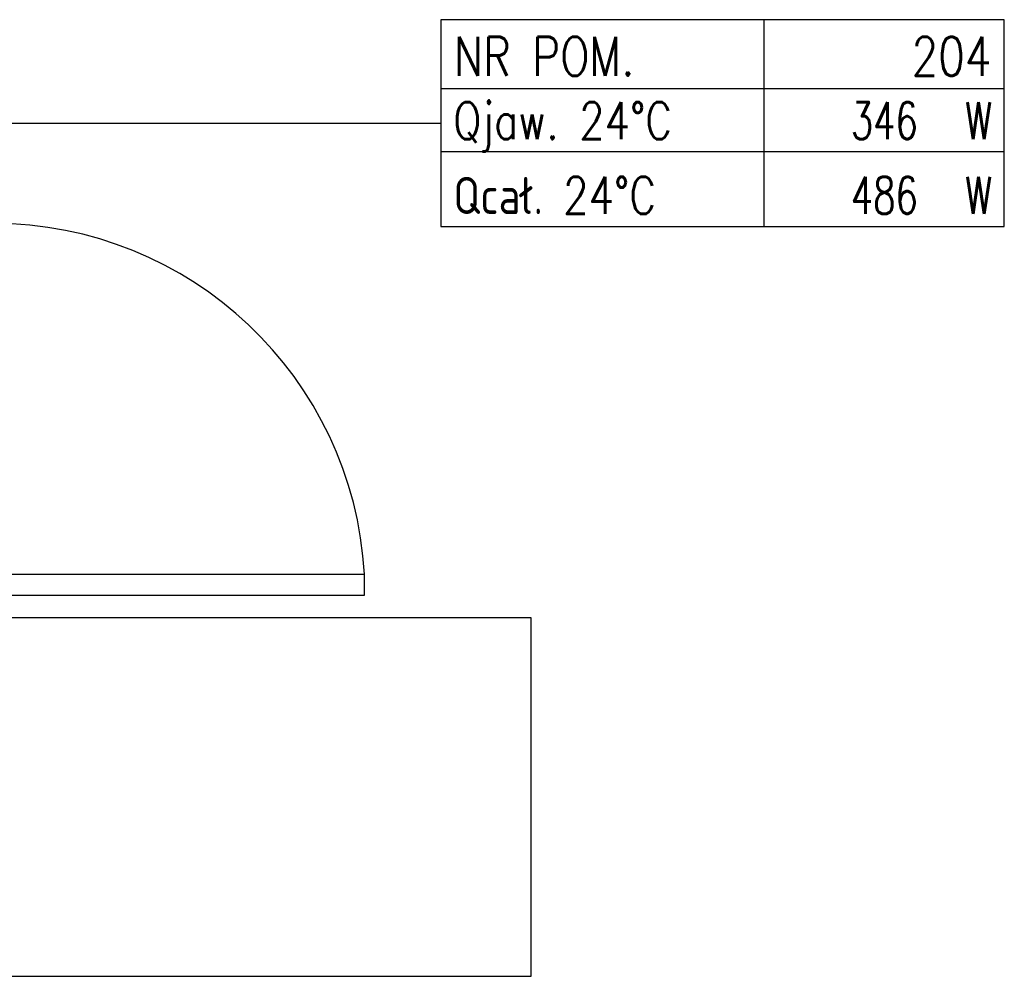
# Model space of a CAD drawing. Header units: centimetres. Extents: x -1062 to 5388, y 1642 to 2943.
# Tile 72 of 90: x 5010 to 5249, y 2044 to 2276. Entities that reach past the tile are written whole.
import ezdxf
from ezdxf.enums import TextEntityAlignment as Align

# ---------------------------------------------------------------- set-up
doc = ezdxf.new("R2010")
doc.units = ezdxf.units.CM
for name, color, linetype in [('M-TEXT-ROOM-TAG', 86, 'Continuous'), ('M-XREF', 252, 'Continuous'), ('XREF$0$Drzwi', 8, 'Continuous'), ('XREF$0$Ściany-2', 8, 'Continuous')]:
    doc.layers.add(name, color=color, linetype=linetype)
doc.styles.add('RomanS', font='romans.shx')
doc.dimstyles.new('ISO-25', dxfattribs={"dimtxt": 2.5, "dimasz": 2.5, "dimexe": 1.25, "dimexo": 0.625, "dimtad": 1, "dimtxsty": 'Standard', "dimcen": 2.5, "dimadec": 0, "dimazin": 0, "dimtfac": 1, "dimtmove": 0, "dimatfit": 3, "dimfxl": 1, "dimarcsym": 0})

# ---------------------------------------------------------------- blocks, each defined once
blk = doc.blocks.new('XREF$0$M_Jednoskrzydłowe płytowe - 0915 x 2032mm-828264-Aranżacja_01')
for p, q in [((39.9, 31.5), (39.9, 121.52)), ((45, 121.52), (39.9, 121.52)), ((45, 31.5), (45, 121.52)), ((45, 31.5), (39.9, 31.5))]:
    blk.add_line(p, q)
blk.add_arc((45, 31.5), 90.17, 93.2424, 180)
blk = doc.blocks.new('XREF')
at = {"layer": 'XREF$0$Ściany-2'}
for p, q in [((134.28, 2131.08), (3.78, 2131.08)), ((134.28, 2044.08), (134.28, 2131.08)), ((-915.87, 2044.08), (134.28, 2044.08))]:
    blk.add_line(p, q, dxfattribs=at)
at = {"layer": 'XREF$0$Drzwi', "rotation": 269.9999999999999}
blk.add_blockref('XREF$0$M_Jednoskrzydłowe płytowe - 0915 x 2032mm-828264-Aranżacja_01', (-27.72, 2181.58), dxfattribs=at)

msp = doc.modelspace()

# ---------------------------------------------------------------- linework, layer by layer
at = {"layer": 'M-TEXT-ROOM-TAG'}
for p, q in [((5190.67, 2276.18), (5190.67, 2226.04)), ((5112.34, 2259.47), (5229, 2259.47)), ((5112.34, 2259.47), (5249, 2259.47)), ((5112.34, 2244.18), (5249, 2244.18))]:
    msp.add_line(p, q, dxfattribs=at)
msp.add_lwpolyline([(5112.34, 2226.04), (5249, 2226.04), (5249, 2276.18), (5112.34, 2276.18)], close=True, dxfattribs=at)

# ---------------------------------------------------------------- block references
at = {"layer": 'M-XREF'}
msp.add_blockref('XREF', (5000, 0), dxfattribs=at)

# ---------------------------------------------------------------- texts
at = {"layer": 'M-TEXT-ROOM-TAG', "style": 'RomanS', "width": 0.8}
for s, height, p in [('NR POM. ', 9.403, (5115.47, 2262.6)), ('Qjaw. 24%%DC', 9, (5115.34, 2247.18)), ('Qcał. 24%%DC', 9, (5115.34, 2229.04))]:
    msp.add_text(s, height=height, dxfattribs=at).set_placement(p)
at = {"layer": 'M-TEXT-ROOM-TAG', "style": 'RomanS'}
for s, height, width, p in [('204', 9.403, 0.8, (5245.87, 2262.6)), ('346', 9, 0.7, (5228, 2247.18)), ('W', 9, 0.7, (5246, 2247.18)), ('486', 9, 0.7, (5228, 2229.04)), ('W', 9, 0.7, (5246, 2229.04))]:
    msp.add_text(s, height=height, dxfattribs=dict(at, width=width)).set_placement(p, align=Align.RIGHT)

# ---------------------------------------------------------------- leaders
at = {"layer": 'M-TEXT-ROOM-TAG'}
msp.add_leader([(4813.73, 2251.11), (5112.34, 2251.11)], dimstyle='ISO-25', override={"dimasz": 10, "dimgap": 0.625, "dimtad": 0, "dimldrblk": 'Dot'}, dxfattribs=at)

doc.saveas('drawing.dxf')
